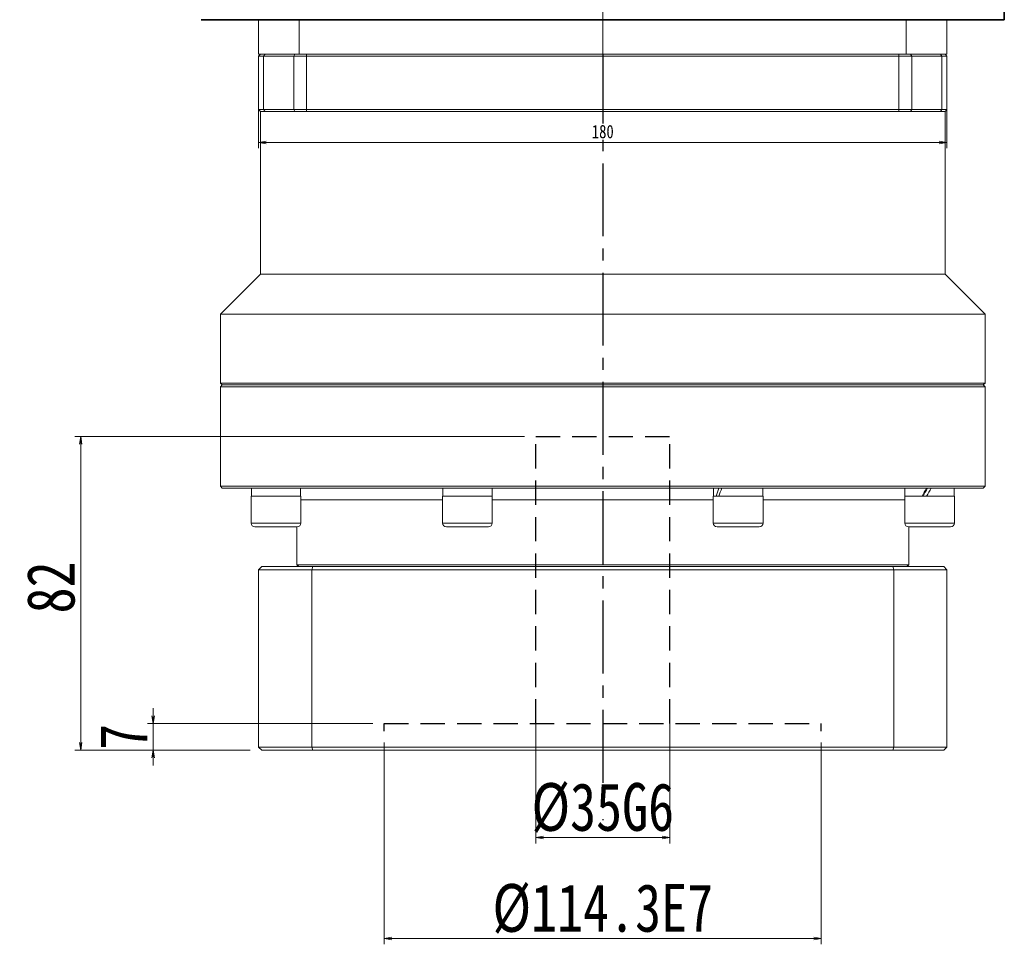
# Model space of a CAD drawing. Header units: millimetres. Extents: x -47 to 1256, y -34 to 883.
# Tile 3 of 8: x 183 to 441, y 287 to 529. Entities that reach past the tile are written whole.
import ezdxf

# ---------------------------------------------------------------- set-up
doc = ezdxf.new("R2010")
doc.units = ezdxf.units.MM
for name, pattern in [('CENTER2', [28.575, 19.05, -3.175, 3.175, -3.175]), ('DASHED2', [9.525, 6.35, -3.175]), ('点画线', [18, 12, -2, 2, -2])]:
    doc.linetypes.add(name, pattern=pattern)
doc.layers.add('3中心线层', color=1, linetype='CENTER2')
doc.layers.add('4虚线层', color=6, linetype='DASHED2')
for name, color, linetype, lineweight in [('中心线层', 1, '点画线', 18), ('尺寸线层', 3, 'Continuous', 18), ('粗实线层', 7, 'Continuous', 35)]:
    doc.layers.add(name, color=color, linetype=linetype, lineweight=lineweight)
doc.styles.add('宋体', font='SimSun.ttf', dxfattribs={"width": 0.8})
doc.dimstyles.new('A水平标注$0', dxfattribs={"dimtxt": 3.5, "dimasz": 2, "dimexe": 1.5, "dimexo": 3, "dimgap": 1.1, "dimtad": 1, "dimtoh": 1, "dimdec": 4, "dimdsep": 46, "dimtxsty": '宋体', "dimblk": 'OPEN', "dimcen": 3, "dimclrd": 3, "dimclre": 3, "dimclrt": 6, "dimadec": 0, "dimazin": 0, "dimtm": 1e-09, "dimtfac": 1, "dimtdec": 4, "dimtix": 1, "dimtmove": 0, "dimatfit": 3, "dimldrblk": 'OPEN', "dimfxl": 0, "dimlwd": 13, "dimlwe": 13, "dimarcsym": 0})

# ---------------------------------------------------------------- blocks, each defined once
blk = doc.blocks.new('_Open')
at = {"color": 0, "linetype": 'ByBlock', "lineweight": -2}
for p, q in [((-1, 0.17), (0, 0)), ((-1, -0.17), (0, 0)), ((0, 0), (-1, 0))]:
    blk.add_line(p, q, dxfattribs=at)
blk = doc.blocks.new('*D48')
at = {"layer": 'Defpoints', "color": 0, "transparency": 16777216}
for p in [(278.77, 344.79), (218.32, 337.79), (246.72, 337.79)]:
    blk.add_point(p, dxfattribs=at)
at = {"layer": '尺寸线层', "color": 3, "lineweight": 13, "transparency": 16777216}
for p, q in [((218.32, 346.79), (218.32, 348.79)), ((275.77, 344.79), (216.82, 344.79)), ((218.32, 344.79), (218.32, 337.79)), ((243.72, 337.79), (216.82, 337.79)), ((218.32, 335.79), (218.32, 333.79))]:
    blk.add_line(p, q, dxfattribs=at)
at = {"layer": '尺寸线层', "color": 3, "lineweight": 13, "transparency": 16777216, "xscale": 2, "yscale": 2, "zscale": 2}
for p, rotation in [((218.32, 344.79), 270), ((218.32, 337.79), 90)]:
    blk.add_blockref('_Open', p, dxfattribs=dict(at, rotation=rotation))
at = {"layer": '尺寸线层', "color": 6, "transparency": 16777216, "insert": (210.57, 341.29), "char_height": 12.5, "attachment_point": 5, "rotation": 90, "style": '宋体'}
blk.add_mtext('7', dxfattribs=at)
blk = doc.blocks.new('*D49')
at = {"layer": 'Defpoints', "color": 0, "transparency": 16777216}
for p in [(318.42, 419.79), (199.39, 337.79), (246.72, 337.79)]:
    blk.add_point(p, dxfattribs=at)
at = {"layer": '尺寸线层', "color": 3, "lineweight": 13, "transparency": 16777216}
for p, q in [((315.42, 419.79), (197.89, 419.79)), ((199.39, 417.79), (199.39, 339.79)), ((243.72, 337.79), (197.89, 337.79))]:
    blk.add_line(p, q, dxfattribs=at)
at = {"layer": '尺寸线层', "color": 3, "lineweight": 13, "transparency": 16777216, "xscale": 2, "yscale": 2, "zscale": 2}
for p, rotation in [((199.39, 419.79), 90), ((199.39, 337.79), 270)]:
    blk.add_blockref('_Open', p, dxfattribs=dict(at, rotation=rotation))
at = {"layer": '尺寸线层', "color": 6, "transparency": 16777216, "insert": (191.64, 380.36), "char_height": 12.5, "attachment_point": 5, "rotation": 90, "style": '宋体'}
blk.add_mtext('82', dxfattribs=at)
blk = doc.blocks.new('*D50')
at = {"layer": 'Defpoints', "color": 0, "transparency": 16777216}
for p in [(278.77, 342.79), (393.07, 342.79), (393.07, 288.55)]:
    blk.add_point(p, dxfattribs=at)
at = {"layer": '尺寸线层', "color": 3, "lineweight": 13, "transparency": 16777216}
for p, q in [((278.77, 339.79), (278.77, 287.05)), ((393.07, 339.79), (393.07, 287.05)), ((280.77, 288.55), (391.07, 288.55))]:
    blk.add_line(p, q, dxfattribs=at)
at = {"layer": '尺寸线层', "color": 3, "lineweight": 13, "transparency": 16777216, "xscale": 2, "yscale": 2, "zscale": 2, "rotation": 180}
blk.add_blockref('_Open', (278.77, 288.55), dxfattribs=at)
at = {"layer": '尺寸线层', "color": 3, "lineweight": 13, "transparency": 16777216, "xscale": 2, "yscale": 2, "zscale": 2}
blk.add_blockref('_Open', (393.07, 288.55), dxfattribs=at)
at = {"layer": '尺寸线层', "color": 6, "transparency": 16777216, "insert": (335.92, 296.3), "char_height": 12.5, "attachment_point": 5, "style": '宋体'}
blk.add_mtext('{%%c114.3}{}{E7}', dxfattribs=at)
blk = doc.blocks.new('*D51')
at = {"layer": 'Defpoints', "color": 0, "transparency": 16777216}
for p in [(318.42, 347.79), (353.42, 347.79), (353.42, 314.94)]:
    blk.add_point(p, dxfattribs=at)
at = {"layer": '尺寸线层', "color": 3, "lineweight": 13, "transparency": 16777216}
for p, q in [((318.42, 344.79), (318.42, 313.44)), ((353.42, 344.79), (353.42, 313.44)), ((320.42, 314.94), (351.42, 314.94))]:
    blk.add_line(p, q, dxfattribs=at)
at = {"layer": '尺寸线层', "color": 3, "lineweight": 13, "transparency": 16777216, "xscale": 2, "yscale": 2, "zscale": 2, "rotation": 180}
blk.add_blockref('_Open', (318.42, 314.94), dxfattribs=at)
at = {"layer": '尺寸线层', "color": 3, "lineweight": 13, "transparency": 16777216, "xscale": 2, "yscale": 2, "zscale": 2}
blk.add_blockref('_Open', (353.42, 314.94), dxfattribs=at)
at = {"layer": '尺寸线层', "color": 6, "transparency": 16777216, "insert": (335.92, 322.69), "char_height": 12.5, "attachment_point": 5, "style": '宋体'}
blk.add_mtext('{%%c35}{}{G6}', dxfattribs=at)
blk = doc.blocks.new('*D53')
at = {"color": 3, "lineweight": 13, "transparency": 16777216}
for p, q in [((245.92, 518.3), (245.92, 495.17)), ((425.92, 518.3), (425.92, 495.17)), ((423.92, 496.67), (247.92, 496.67))]:
    blk.add_line(p, q, dxfattribs=at)
at = {"layer": 'Defpoints', "color": 0, "transparency": 16777216}
for p in [(245.92, 521.3), (425.92, 521.3), (245.92, 496.67)]:
    blk.add_point(p, dxfattribs=at)
at = {"color": 3, "lineweight": 13, "transparency": 16777216, "xscale": 2, "yscale": 2, "zscale": 2, "rotation": 180}
blk.add_blockref('_Open', (245.92, 496.67), dxfattribs=at)
at = {"color": 3, "lineweight": 13, "transparency": 16777216, "xscale": 2, "yscale": 2, "zscale": 2}
blk.add_blockref('_Open', (425.92, 496.67), dxfattribs=at)
at = {"color": 6, "transparency": 16777216, "insert": (335.92, 499.52), "char_height": 3.5, "attachment_point": 5, "style": '宋体', "bg_fill": 3, "box_fill_scale": 1.1, "bg_fill_color": 256, "bg_fill_true_color": 13158600, "bg_fill_transparency": 0}
blk.add_mtext('180', dxfattribs=at)

msp = doc.modelspace()

# ---------------------------------------------------------------- linework, layer by layer
at = {"color": 7, "linetype": 'Continuous', "lineweight": 15}
for p, q in [((245.91848, 528.79354), (245.91848, 519.79354)), ((256.54594, 519.79354), (256.54594, 528.79354)), ((415.29102, 528.79354), (415.29102, 519.79354)), ((425.91848, 519.79354), (425.91848, 528.79354)), ((245.91848, 519.79354), (256.54594, 519.79354)), ((245.91848, 519.29354), (246.41848, 519.79354)), ((245.91848, 519.29354), (247.22283, 519.29354)), ((245.91848, 519.29354), (245.91848, 505.29355)), ((247.5924, 519.79354), (246.41848, 519.79354)), ((247.22283, 519.29354), (247.5924, 519.79354)), ((247.22283, 519.29354), (255.091, 519.29354)), ((247.22283, 505.29355), (247.22283, 519.29354)), ((255.42779, 519.79354), (247.5924, 519.79354)), ((255.091, 519.29354), (255.42779, 519.79354)), ((255.091, 519.29354), (258.45882, 519.29354)), ((255.091, 519.29354), (255.091, 505.29355)), ((258.45882, 519.79354), (255.42779, 519.79354)), ((335.91848, 519.79354), (256.54594, 519.79354)), ((258.45882, 519.29354), (258.45882, 519.79354)), ((413.37815, 519.79354), (258.45882, 519.79354)), ((258.45882, 519.29354), (413.37815, 519.29354)), ((258.45882, 505.29355), (258.45882, 519.29354)), ((415.29102, 519.79354), (335.91848, 519.79354)), ((416.40918, 519.79354), (413.37815, 519.79354)), ((413.37815, 519.29354), (413.37815, 519.79354)), ((413.37815, 519.29354), (416.74596, 519.29354)), ((413.37815, 519.29354), (413.37815, 505.29355)), ((415.29102, 519.79354), (425.91848, 519.79354)), ((416.74596, 519.29354), (416.40918, 519.79354)), ((424.24457, 519.79354), (416.40918, 519.79354)), ((416.74596, 505.29355), (416.74596, 519.29354)), ((416.74596, 519.29354), (424.61414, 519.29354)), ((424.61414, 519.29354), (424.24457, 519.79354)), ((425.41848, 519.79354), (424.24457, 519.79354)), ((424.61414, 519.29354), (424.61414, 505.29355)), ((424.61414, 519.29354), (425.91848, 519.29354)), ((425.41848, 519.79354), (425.91848, 519.29354)), ((425.91848, 505.29355), (425.91848, 519.29354)), ((247.22283, 505.29355), (245.91848, 505.29355)), ((246.41848, 504.79354), (245.91848, 505.29355)), ((246.41848, 462.29354), (246.41848, 504.79354)), ((246.41848, 504.79354), (247.5924, 504.79354)), ((255.091, 505.29355), (247.22283, 505.29355)), ((247.5924, 504.79354), (247.22283, 505.29355)), ((247.5924, 504.79354), (255.42779, 504.79354)), ((258.45882, 505.29355), (255.091, 505.29355)), ((255.42779, 504.79354), (255.091, 505.29355)), ((255.42779, 504.79354), (258.45882, 504.79354)), ((413.37815, 505.29355), (258.45882, 505.29355)), ((258.45882, 504.79354), (258.45882, 505.29355)), ((258.45882, 504.79354), (335.91848, 504.79354)), ((335.91848, 504.79354), (413.37815, 504.79354)), ((416.74596, 505.29355), (413.37815, 505.29355)), ((413.37815, 504.79354), (413.37815, 505.29355)), ((413.37815, 504.79354), (416.40918, 504.79354)), ((416.40918, 504.79354), (416.74596, 505.29355)), ((416.40918, 504.79354), (424.24457, 504.79354)), ((424.61414, 505.29355), (416.74596, 505.29355)), ((424.24457, 504.79354), (424.61414, 505.29355)), ((424.24457, 504.79354), (425.41848, 504.79354)), ((425.91848, 505.29355), (424.61414, 505.29355)), ((425.91848, 505.29355), (425.41848, 504.79354)), ((425.41848, 504.79354), (425.41848, 462.29354)), ((235.91848, 451.79354), (246.41848, 462.29354)), ((425.41848, 462.29354), (246.41848, 462.29354)), ((425.41848, 462.29354), (435.91849, 451.79354)), ((235.91848, 433.79355), (235.91848, 451.79354)), ((435.91849, 451.79354), (235.91848, 451.79354)), ((435.91849, 451.79354), (435.91849, 433.79355)), ((236.41849, 433.29354), (235.91848, 433.79355)), ((335.91848, 433.79355), (235.91848, 433.79355)), ((235.91848, 432.79354), (236.41849, 433.29354)), ((235.91848, 406.79354), (235.91848, 432.79354)), ((235.91848, 432.79354), (335.91848, 432.79354)), ((335.91848, 433.29354), (236.41849, 433.29354)), ((435.91849, 433.79355), (335.91848, 433.79355)), ((435.41849, 433.29354), (335.91848, 433.29354)), ((335.91848, 432.79354), (435.91849, 432.79354)), ((435.91849, 433.79355), (435.41849, 433.29354)), ((435.41849, 433.29354), (435.91849, 432.79354)), ((435.91849, 432.79354), (435.91849, 406.79354)), ((236.41849, 406.29354), (235.91848, 406.79354)), ((435.91849, 406.79354), (235.91848, 406.79354)), ((236.41849, 406.29354), (435.41849, 406.29354)), ((244.01963, 404.19354), (244.01963, 406.29354)), ((256.89963, 406.29354), (256.89963, 404.19354)), ((294.08027, 404.19354), (294.08027, 405.56736)), ((306.96027, 406.29354), (306.96027, 404.19354)), ((364.8767, 404.19354), (364.8767, 406.29354)), ((377.7567, 406.29354), (377.7567, 404.19354)), ((414.93734, 404.19354), (414.93734, 406.29354)), ((427.81735, 406.29354), (427.81735, 404.19354)), ((435.91849, 406.79354), (435.41849, 406.29354)), ((243.95963, 397.19354), (243.95963, 404.19354)), ((252.14195, 404.19354), (243.95963, 404.19354)), ((256.95963, 404.19354), (252.14195, 404.19354)), ((256.95963, 404.19354), (256.95963, 397.19354)), ((294.02027, 397.19354), (294.02027, 404.19354)), ((306.14943, 404.19354), (294.02027, 404.19354)), ((307.02027, 404.19354), (306.14943, 404.19354)), ((307.02027, 404.19354), (307.02027, 397.19354)), ((364.8167, 397.19354), (364.8167, 404.19354)), ((377.8167, 404.19354), (364.8167, 404.19354)), ((377.8167, 404.19354), (377.8167, 397.19354)), ((414.87734, 397.19354), (414.87734, 404.19354)), ((427.87734, 404.19354), (414.87734, 404.19354)), ((427.87734, 404.19354), (427.87734, 397.19354)), ((244.95963, 396.19354), (251.88313, 396.19354)), ((251.88313, 396.19354), (255.95963, 396.19354)), ((255.91848, 386.29355), (255.91848, 396.19354)), ((295.02027, 396.19354), (305.28341, 396.19354)), ((305.28341, 396.19354), (306.02027, 396.19354)), ((365.8167, 396.19354), (376.8167, 396.19354)), ((415.87734, 396.19354), (426.87734, 396.19354)), ((415.91848, 396.19354), (415.91848, 386.29355)), ((256.41849, 385.79355), (255.91848, 386.29355)), ((415.91848, 386.29355), (255.91848, 386.29355)), ((415.91848, 386.29355), (415.41848, 385.79355)), ((245.91849, 384.99355), (246.71848, 385.79355)), ((245.91849, 384.99355), (259.82479, 384.99355)), ((245.91849, 338.59355), (245.91849, 384.99355)), ((260.10391, 385.79355), (246.71848, 385.79355)), ((259.82479, 384.99355), (260.10391, 385.79355)), ((259.82479, 384.99355), (259.82479, 338.59355)), ((259.82479, 384.99355), (412.01218, 384.99355)), ((411.73306, 385.79355), (260.10391, 385.79355)), ((412.01218, 384.99355), (411.73306, 385.79355)), ((425.11848, 385.79355), (411.73306, 385.79355)), ((412.01218, 338.59355), (412.01218, 384.99355)), ((412.01218, 384.99355), (425.91849, 384.99355)), ((425.11848, 385.79355), (425.91849, 384.99355)), ((425.91849, 384.99355), (425.91849, 338.59355)), ((259.82479, 338.59355), (245.91849, 338.59355)), ((245.91849, 338.59355), (246.71848, 337.79354)), ((246.71848, 337.79354), (260.10391, 337.79354)), ((412.01218, 338.59355), (259.82479, 338.59355)), ((260.10391, 337.79354), (259.82479, 338.59355)), ((260.10391, 337.79354), (411.73306, 337.79354)), ((411.73306, 337.79354), (412.01218, 338.59355)), ((411.73306, 337.79354), (425.11848, 337.79354)), ((425.91849, 338.59355), (412.01218, 338.59355)), ((425.11848, 337.79354), (425.91849, 338.59355))]:
    msp.add_line(p, q, dxfattribs=at)
at = {"color": 8, "linetype": 'Continuous', "lineweight": 15}
for p, q in [((256.95963, 403.29354), (294.02027, 403.29354)), ((307.02027, 403.29354), (364.8167, 403.29354)), ((377.8167, 403.29354), (414.87734, 403.29354)), ((252.14195, 397.19354), (243.95963, 397.19354)), ((256.95963, 397.19354), (252.14195, 397.19354)), ((306.14943, 397.19354), (294.02027, 397.19354)), ((307.02027, 397.19354), (306.14943, 397.19354)), ((377.8167, 397.19354), (364.8167, 397.19354)), ((427.87734, 397.19354), (414.87734, 397.19354))]:
    msp.add_line(p, q, dxfattribs=at)
at = {"color": 7, "linetype": 'Continuous', "lineweight": 15}
for centre, start, end in [((244.95963, 397.19354), 180, 270), ((255.95963, 397.19354), 270, 0), ((295.02027, 397.19354), 180, 270), ((306.02027, 397.19354), 270, 0), ((365.8167, 397.19354), 180, 270), ((376.8167, 397.19354), 270, 0), ((415.87734, 397.19354), 180, 270), ((426.87734, 397.19354), 270, 0)]:
    msp.add_arc(centre, 1, start, end, dxfattribs=at)
at = {"color": 7, "linetype": 'Continuous', "lineweight": 15, "extrusion": (0, 0, -1)}
for centre, major_axis, ratio, start_param, end_param in [((300.52027, 404.19354), (-1.17441, 11.13439), 0.568689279, 4.895776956, 4.961696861), ((371.3167, 406.29354), (4.75706, 10.99516), 0.394806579, 4.353811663, 4.543208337), ((371.3167, 404.19354), (4.75706, 10.99516), 0.394806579, 4.543208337, 4.732605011), ((421.37734, 406.29354), (6.41233, 11.14913), 0.053483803, 4.492241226, 4.6816379), ((421.37734, 406.29354), (4.32136, 7.51355), 0.053483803, 4.398507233, 4.6816379), ((421.37734, 404.19354), (6.41233, 11.14913), 0.053483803, 4.6816379, 4.871034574)]:
    msp.add_ellipse(centre, major_axis=major_axis, ratio=ratio, start_param=start_param, end_param=end_param, dxfattribs=at)
at = {"layer": '3中心线层'}
msp.add_line((335.91848, 519.79354), (335.91848, 319.47826), dxfattribs=at)
at = {"layer": '4虚线层'}
for p, q in [((318.41848, 419.7922), (353.41848, 419.7922)), ((318.41848, 344.7922), (318.41848, 419.7922)), ((353.41848, 344.7922), (353.41848, 419.7922)), ((278.76848, 344.7922), (393.06848, 344.7922)), ((278.76848, 342.7922), (278.76848, 344.7922)), ((393.06848, 342.7922), (393.06848, 344.7922))]:
    msp.add_line(p, q, dxfattribs=at)
at = {"layer": '中心线层', "lineweight": 0}
msp.add_line((335.91848, 519.79354), (335.91848, 742.60509), dxfattribs=at)
msp.add_line((335.91848, 519.79354), (335.91848, 742.60509), dxfattribs=at)
at = {"layer": '粗实线层'}
for p, q in [((440.91848, 528.79354), (440.91848, 738.79354)), ((440.91848, 528.79354), (230.91848, 528.79354)), ((245.91848, 528.79354), (425.91848, 528.79354))]:
    msp.add_line(p, q, dxfattribs=at)

# ---------------------------------------------------------------- dimensions: what is measured, and where the dimension line sits
at = {"layer": '尺寸线层'}
for base, p1, override, picture, middle in [((199.39045, 337.79354), (318.41848, 419.7922), {"dimtxt": 12.5, "dimgap": 1.5, "dimdec": 1, "dimpost": '<>', "dimblk": 'Open', "dimtvp": 0.1, "dimtfill": 0, "dimtfillclr": 256}, '*D49', (199.39045, 380.36428)), ((218.31829, 337.79354), (278.76848, 344.7922), {"dimtxt": 12.5, "dimgap": 1.5, "dimtad": 1, "dimdec": 1, "dimlfac": 1, "dimpost": '<>', "dimblk": 'Open', "dimse1": 0, "dimse2": 0, "dimsd1": 0, "dimsd2": 0, "dimtofl": 1, "dimtvp": 0.1, "dimtfill": 0, "dimtfillclr": 256}, '*D48', (218.31829, 341.29287))]:
    dim = msp.add_linear_dim(base=base, p1=p1, p2=(246.71848, 337.79354), angle=90, dimstyle='A水平标注$0', override=override, dxfattribs=at)
    dim.commit()
    dim.dimension.update_dxf_attribs({"geometry": picture, "text_midpoint": middle, "dimtype": 160})
for base, p1, p2, text, picture, middle in [((353.41848, 314.94033), (318.41848, 347.7922), (353.41848, 347.7922), '{%%c<>}{}{G6}', '*D51', (335.91848, 314.94033)), ((393.06848, 288.54663), (278.76848, 342.7922), (393.06848, 342.7922), '{%%c<>}{}{E7}', '*D50', (335.91848, 288.54663))]:
    dim = msp.add_linear_dim(base=base, p1=p1, p2=p2, text=text, dimstyle='A水平标注$0', override={"dimtxt": 12.5, "dimgap": 1.5, "dimblk": 'Open', "dimtfill": 0, "dimtfillclr": 256}, dxfattribs=at)
    dim.commit()
    dim.dimension.update_dxf_attribs({"geometry": picture, "text_midpoint": middle, "dimtype": 160})

# ---------------------------------------------------------------- next in the draw order: dimensions: what is measured, and where the dimension line sits
dim = msp.add_linear_dim(base=(245.91848, 496.67108), p1=(425.91848, 521.29588), p2=(245.91848, 521.29588), dimstyle='A水平标注$0', override={"dimarcsym": 1})
dim.commit()
dim.dimension.update_dxf_attribs({"geometry": '*D53', "text_midpoint": (335.91848, 499.52108)})

doc.saveas('drawing.dxf')
